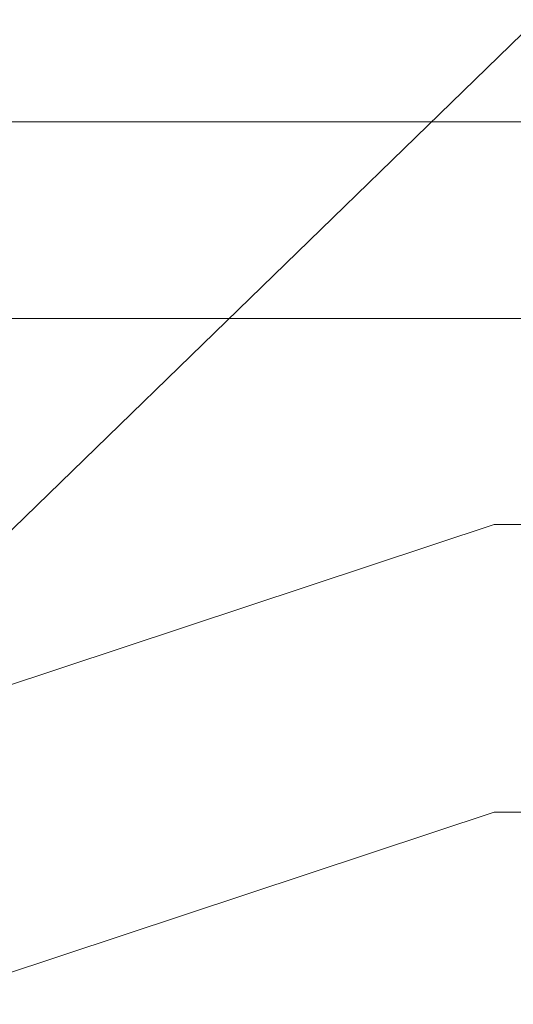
# Model space of a CAD drawing. Header units: inches. Extents: x -5286 to 1958, y -185 to 1019.
# Tile 39 of 62: x -4727 to -4673, y 356 to 465. Entities that reach past the tile are written whole.
import ezdxf

# ---------------------------------------------------------------- set-up
doc = ezdxf.new("R2010")
doc.units = ezdxf.units.IN
doc.header["$MEASUREMENT"] = 0
doc.layers.add('SCHEMAT', color=7, linetype='CONTINUOUS', lineweight=9)

msp = doc.modelspace()

# ---------------------------------------------------------------- linework, layer by layer
at = {"layer": 'SCHEMAT', "linetype": 'Continuous'}
msp.add_lwpolyline([(-5286.18, 693.99), (-4496.24, -43.81), (-4099.28, 1019.26), (-5254.42, -103.31)], dxfattribs=at)
at = {"layer": 'SCHEMAT', "color": 0, "linetype": 'Continuous'}
for points in [[(-4509.27, 97.33), (-4509.27, 453.33), (-5058.39, 453.33), (-5058.39, 97.33), (-4509.27, 97.33)], [(-5050.94, 431.67), (-4515.72, 431.67)], [(-4824.5, 359.33), (-4674.72, 409), (-4617.83, 409)], [(-4824.5, 327.67), (-4674.72, 377.33), (-4528.94, 377.33)]]:
    msp.add_lwpolyline(points, dxfattribs=at)

doc.saveas('drawing.dxf')
